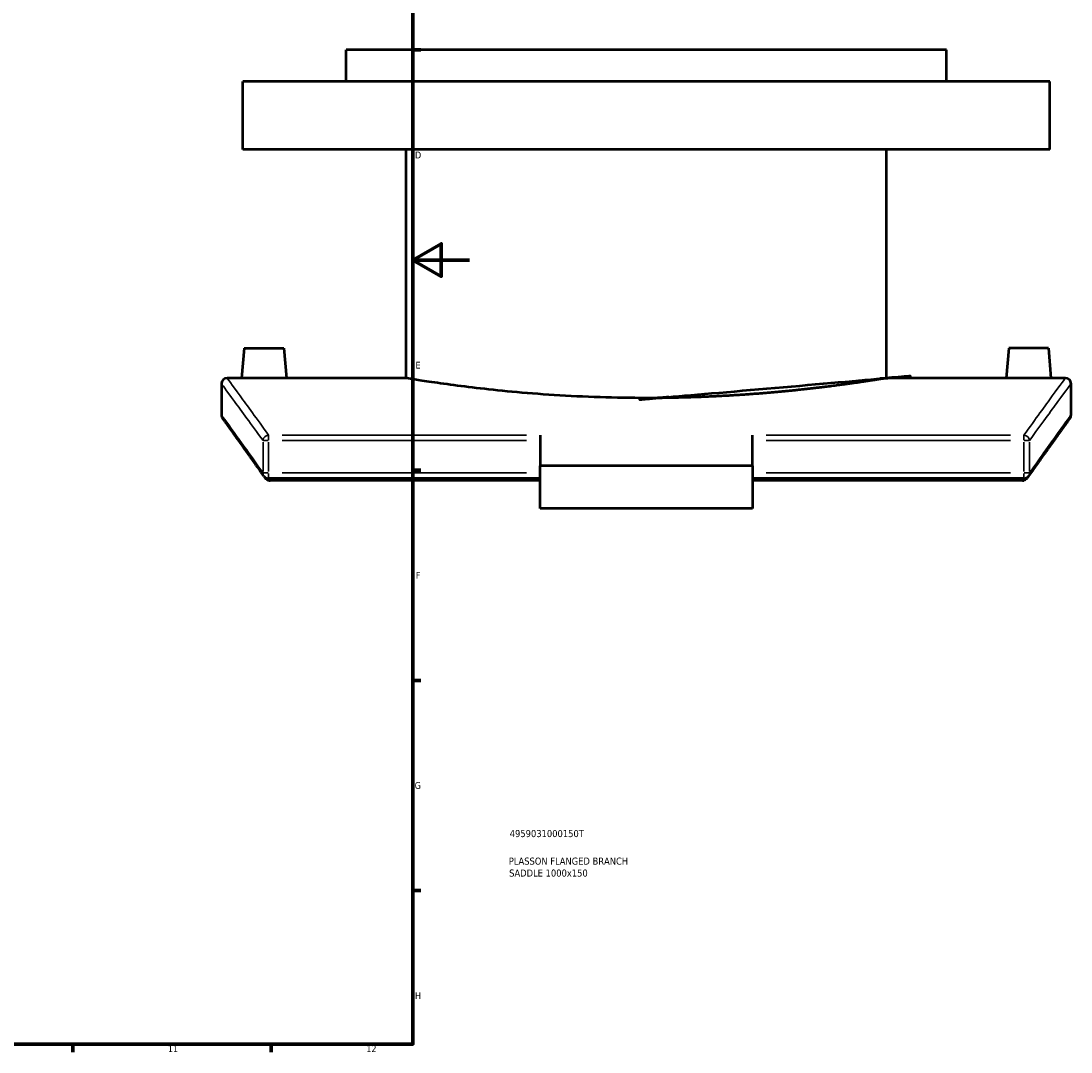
# Model space of a CAD drawing. Header units: millimetres. Extents: x -519 to 1054, y -260 to 828.
# Tile 6 of 10: x 683 to 1053, y 17 to 381. Entities that reach past the tile are written whole.
import ezdxf

# ---------------------------------------------------------------- set-up
doc = ezdxf.new("R2010")
doc.units = ezdxf.units.MM
for name, color, linetype, lineweight in [('Border (ANSI)', 7, 'Continuous', 70), ('Title (ISO)', 7, 'Continuous', 50), ('Visible (ANSI)', 7, 'Continuous', 50), ('Visible Narrow (ANSI)', 7, 'Continuous', 35)]:
    doc.layers.add(name, color=color, linetype=linetype, lineweight=lineweight)
doc.styles.add('Note Text (ANSI)', font='tahoma.ttf')
doc.styles.add('Note Text (ISO)', font='tahoma.ttf')

# ---------------------------------------------------------------- blocks, each defined once
blk = doc.blocks.new('Borders Default Border')
at = {"layer": 'Border (ANSI)'}
for p, q in [((820.9999847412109, 371.25), (823.7999725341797, 371.25)), ((820.9999847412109, 222.7499961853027), (823.7999725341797, 222.7499961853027)), ((820.9999847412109, 148.5000038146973), (823.7999725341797, 148.5000038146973)), ((820.9999847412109, 74.25000190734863), (823.7999725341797, 74.25000190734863)), ((700.8333587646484, 20), (700.8333587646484, 17.20000028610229)), ((770.9166717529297, 20), (770.9166717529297, 17.20000028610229))]:
    blk.add_line(p, q, dxfattribs=at)
at = {"layer": 'Border (ANSI)', "flags": 128}
for points in [[(20, 20), (20, 574.0000152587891), (820.9999847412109, 574.0000152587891), (820.9999847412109, 20), (20, 20)], [(840.9999847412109, 297.0000076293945), (820.9999847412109, 297.0000076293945), (830.9999847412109, 302.773494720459), (830.9999847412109, 291.2265014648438), (820.9999847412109, 297.0000076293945)]]:
    blk.add_lwpolyline(points, dxfattribs=at)
at = {"layer": 'Border (ANSI)', "color": 5, "true_color": 0x0000ff, "char_height": 2.39999994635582, "attachment_point": 7, "style": 'Note Text (ANSI)'}
for s, insert in [('D', (821.7207137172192, 332.9250000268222)), ('E', (821.9142307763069, 258.6750000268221)), ('F', (821.9793846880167, 184.4250000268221)), ('G', (821.6038174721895, 110.1283225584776)), ('H', (821.7255759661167, 35.92500002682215)), ('11', (734.4330685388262, 17.20000005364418)), ('12', (804.5164018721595, 17.20000005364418))]:
    blk.add_mtext(s, dxfattribs=dict(at, insert=insert))
blk = doc.blocks.new('Title Blocks ISO')
at = {"layer": 'Title (ISO)', "color": 232, "true_color": 0xca0064, "style": 'Note Text (ISO)'}
for tag, p in [('PART_NUMBER_001', (34.15585882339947, 73.13494450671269)), ('DESCRIPTION_001', (33.83688029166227, 63.39776635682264)), ('DESCRIPTION_002', (33.96112475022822, 59.1807303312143))]:
    blk.add_attdef(tag, p, '', height=2.5, dxfattribs=at)

msp = doc.modelspace()

# ---------------------------------------------------------------- linework, layer by layer
at = {"layer": 'Visible (ANSI)'}
for p, q in [((1009.376429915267, 371.2918011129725), (797.3764299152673, 371.2918011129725)), ((797.3764299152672, 360.0918011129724), (797.3764299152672, 371.2918011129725)), ((1009.376429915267, 360.0918011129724), (1009.376429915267, 371.2918011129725)), ((1045.876429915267, 360.0918011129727), (760.8764299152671, 360.0918011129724)), ((760.8764299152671, 336.0918011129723), (760.8764299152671, 360.0918011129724)), ((1045.876429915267, 336.0918011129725), (1045.876429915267, 360.0918011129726)), ((1045.876429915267, 336.0918011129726), (760.8764299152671, 336.0918011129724)), ((818.5764299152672, 255.2918011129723), (818.5764299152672, 336.0918011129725)), ((988.1764299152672, 255.2918011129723), (988.1764299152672, 336.0918011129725)), ((761.3764299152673, 265.8918011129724), (760.4490500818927, 255.2918011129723)), ((761.3764299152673, 265.8918011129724), (775.3764299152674, 265.8918011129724)), ((775.3764299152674, 265.8918011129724), (776.3038097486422, 255.2918011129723)), ((1031.376429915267, 265.8918011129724), (1030.449050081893, 255.2918011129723)), ((1045.376429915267, 265.8918011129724), (1031.376429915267, 265.8918011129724)), ((1045.376429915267, 265.8918011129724), (1046.303809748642, 255.2918011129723)), ((753.3764299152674, 253.2918011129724), (753.3764299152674, 242.2918011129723)), ((760.4490500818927, 255.2918011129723), (755.3764299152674, 255.2918011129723)), ((818.5764299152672, 255.2918011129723), (776.3038097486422, 255.2918011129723)), ((1030.449050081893, 255.2918011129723), (988.1764299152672, 255.2918011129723)), ((1051.376429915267, 255.2918011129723), (1046.303809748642, 255.2918011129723)), ((1053.376429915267, 242.2918011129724), (1053.376429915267, 253.2918011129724)), ((865.8764299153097, 235.1690276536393), (865.8764299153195, 224.2845696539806)), ((940.8764299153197, 224.2845696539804), (940.8764299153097, 235.1690276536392)), ((940.8764299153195, 224.2845696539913), (865.8764299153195, 224.2845696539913)), ((865.8764299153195, 209.2845696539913), (865.8764299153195, 224.2845696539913)), ((940.8764299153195, 224.2845696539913), (940.8764299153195, 209.2845696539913)), ((865.8764299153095, 219.7894646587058), (770.0010015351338, 219.7894646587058)), ((865.8764299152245, 219.1070055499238), (770.5423733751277, 219.1070055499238)), ((1036.751858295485, 219.7894646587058), (940.8764299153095, 219.7894646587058)), ((1036.210486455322, 219.1070055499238), (940.8764299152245, 219.1070055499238)), ((940.8764299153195, 209.2845696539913), (865.8764299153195, 209.2845696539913))]:
    msp.add_line(p, q, dxfattribs=at)
for centre, start, end in [((755.3764299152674, 253.2918011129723), 90, 180), ((1051.376429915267, 253.2918011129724), 0, 90), ((755.3764299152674, 242.2918011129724), 180, 215.7742467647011), ((1051.376429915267, 242.2918011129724), 324.2257532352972, 0), ((770.001001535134, 221.7894646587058), 215.2194237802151, 270), ((1036.751858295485, 221.7894646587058), 270, 324.7805762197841)]:
    msp.add_arc(centre, 2, start, end, dxfattribs=at)
for points, knots in [([(988.1764299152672, 255.2918011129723), (988.176429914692, 255.2918011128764), (987.6650040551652, 255.2067430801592), (985.5141964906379, 254.8590430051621), (983.8753084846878, 254.5966239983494), (979.5451919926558, 253.9366801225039), (976.8505194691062, 253.5392088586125), (970.6271574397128, 252.6853218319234), (967.0980573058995, 252.2297564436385), (959.5800170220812, 251.3484191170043), (955.3326280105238, 250.8916365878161), (946.0808800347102, 250.0333194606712), (941.0767188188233, 249.6326652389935), (930.6331934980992, 248.966289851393), (925.1853261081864, 248.700674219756), (914.2241760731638, 248.3485183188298), (908.710788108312, 248.2622333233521), (903.3764299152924, 248.2622333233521)], [38.40689064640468, 38.40689064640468, 38.40689064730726, 38.40689064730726, 40.00715740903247, 40.00715740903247, 41.60742417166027, 41.60742417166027, 43.20769093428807, 43.20769093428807, 44.80795769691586, 44.80795769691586, 46.40826515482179, 46.40826515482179, 48.00857261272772, 48.00857261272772, 49.60888007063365, 49.60888007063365, 51.20918752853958, 51.20918752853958, 51.20918752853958, 51.20918752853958]), ([(768.3764299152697, 255.230702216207), (767.3806214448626, 255.230702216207), (766.318526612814, 255.2338922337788), (764.3649771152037, 255.2454203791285), (763.4735194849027, 255.2535928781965), (762.0661465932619, 255.2689361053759), (761.456363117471, 255.2771020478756), (760.6478163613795, 255.2886169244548), (760.4490500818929, 255.2918011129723), (760.4490500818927, 255.2918011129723)], [0, 0, 0, 0, 0.2987425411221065, 0.2987425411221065, 0.597485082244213, 0.597485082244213, 0.8961817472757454, 0.8961817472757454, 1.194878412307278, 1.194878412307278, 1.194878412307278, 1.194878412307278]), ([(776.3038097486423, 255.2918011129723), (776.3038097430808, 255.2918011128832), (776.1050434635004, 255.2886169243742), (775.2964967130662, 255.2771020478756), (774.6867132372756, 255.2689361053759), (773.2793403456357, 255.2535928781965), (772.3878827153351, 255.2454203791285), (770.4343332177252, 255.2338922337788), (769.3722383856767, 255.230702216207), (768.3764299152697, 255.230702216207)], [3.584635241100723, 3.584635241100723, 3.584635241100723, 3.584635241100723, 3.883331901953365, 3.883331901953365, 4.182028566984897, 4.182028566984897, 4.480771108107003, 4.480771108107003, 4.779513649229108, 4.779513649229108, 4.779513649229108, 4.779513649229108]), ([(903.3764299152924, 248.2622333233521), (898.0420717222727, 248.2622333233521), (892.5286837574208, 248.3485183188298), (881.5675337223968, 248.700674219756), (876.1196663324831, 248.966289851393), (865.6761410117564, 249.6326652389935), (860.671979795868, 250.0333194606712), (851.4202318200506, 250.8916365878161), (847.1728428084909, 251.3484191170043), (839.6548025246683, 252.2297564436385), (836.1257023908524, 252.6853218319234), (829.9023403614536, 253.5392088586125), (827.207667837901, 253.9366801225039), (822.8775513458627, 254.5966239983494), (821.2386633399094, 254.8590430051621), (819.0878557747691, 255.2067430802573), (818.5764299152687, 255.2918011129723), (818.5764299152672, 255.2918011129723)], [0, 0, 0, 0, 1.600307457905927, 1.600307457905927, 3.200614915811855, 3.200614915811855, 4.800922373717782, 4.800922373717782, 6.401229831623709, 6.401229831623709, 8.001496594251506, 8.001496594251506, 9.601763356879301, 9.601763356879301, 11.2020301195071, 11.2020301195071, 12.80229688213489, 12.80229688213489, 12.8022968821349, 12.8022968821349]), ([(1038.37642991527, 255.230702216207), (1037.380621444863, 255.230702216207), (1036.318526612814, 255.2338922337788), (1034.364977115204, 255.2454203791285), (1033.473519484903, 255.2535928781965), (1032.066146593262, 255.2689361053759), (1031.456363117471, 255.2771020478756), (1030.64781636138, 255.2886169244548), (1030.449050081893, 255.2918011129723), (1030.449050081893, 255.2918011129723)], [2.389756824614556, 2.389756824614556, 2.389756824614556, 2.389756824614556, 2.688499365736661, 2.688499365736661, 2.987241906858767, 2.987241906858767, 3.285938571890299, 3.285938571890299, 3.584635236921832, 3.584635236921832, 3.584635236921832, 3.584635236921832]), ([(1046.303809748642, 255.2918011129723), (1046.303809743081, 255.2918011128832), (1046.1050434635, 255.2886169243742), (1045.296496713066, 255.2771020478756), (1044.686713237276, 255.2689361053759), (1043.279340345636, 255.2535928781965), (1042.387882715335, 255.2454203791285), (1040.434333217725, 255.2338922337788), (1039.372238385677, 255.230702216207), (1038.37642991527, 255.230702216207)], [5.974392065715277, 5.974392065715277, 5.974392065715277, 5.974392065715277, 6.273088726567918, 6.273088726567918, 6.571785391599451, 6.571785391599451, 6.870527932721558, 6.870527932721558, 7.169270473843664, 7.169270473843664, 7.169270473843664, 7.169270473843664]), ([(768.3671026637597, 220.6360460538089), (767.4219611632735, 221.9749057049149), (766.5185578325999, 223.2518425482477), (764.7980932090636, 225.6793661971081), (763.9810339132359, 226.8299502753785), (762.4359889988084, 229.0023102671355), (761.7080052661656, 230.0240836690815), (760.3436464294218, 231.9364951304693), (759.7072730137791, 232.8271309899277), (758.5284191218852, 234.475142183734), (757.9859400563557, 235.2325157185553), (756.9968617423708, 236.6121394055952), (756.5502635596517, 237.2343882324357), (755.7545990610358, 238.3422091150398), (755.405533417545, 238.8277803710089), (754.8062249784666, 239.661034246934), (754.5559824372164, 240.0087166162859), (754.1552361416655, 240.5653381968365), (754.0047322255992, 240.7742776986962), (753.8040027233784, 241.0529157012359), (753.7537765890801, 241.1226149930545), (753.7537765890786, 241.1226149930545)], [3.723376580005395, 3.723376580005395, 3.723376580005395, 3.723376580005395, 5.172681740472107, 5.172681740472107, 6.621986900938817, 6.621986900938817, 8.07129206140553, 8.07129206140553, 9.52059722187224, 9.52059722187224, 10.96990238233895, 10.96990238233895, 12.41920754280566, 12.41920754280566, 13.86851270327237, 13.86851270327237, 15.31781786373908, 15.31781786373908, 16.76712302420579, 16.76712302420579, 18.21642818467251, 18.21642818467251, 18.21642818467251, 18.21642818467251]), ([(1052.999083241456, 241.1226149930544), (1052.999083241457, 241.1226149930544), (1052.94885711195, 241.0529157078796), (1052.748127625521, 240.7742777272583), (1052.597623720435, 240.5653382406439), (1052.196877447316, 240.0087166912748), (1051.946634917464, 239.6610343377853), (1051.347326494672, 238.8277804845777), (1050.998260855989, 238.3422092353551), (1050.202596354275, 237.2343883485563), (1049.755998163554, 236.6121395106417), (1048.766919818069, 235.2325157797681), (1048.22444072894, 234.4751422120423), (1047.045586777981, 232.8271309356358), (1046.409213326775, 231.9364950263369), (1045.04485442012, 230.0240834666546), (1044.316870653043, 229.0023100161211), (1042.771825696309, 226.8299499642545), (1041.954766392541, 225.6793658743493), (1040.234301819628, 223.2518422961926), (1039.330898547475, 221.9749055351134), (1038.385757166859, 220.6360460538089)], [15.32506097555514, 15.32506097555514, 15.32506097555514, 15.32506097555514, 16.7743660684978, 16.7743660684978, 18.22367116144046, 18.22367116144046, 19.67297625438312, 19.67297625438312, 21.12228134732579, 21.12228134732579, 22.57158644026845, 22.57158644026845, 24.02089153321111, 24.02089153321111, 25.47019662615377, 25.47019662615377, 26.91950171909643, 26.91950171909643, 28.36880681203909, 28.36880681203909, 29.81811190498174, 29.81811190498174, 29.81811190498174, 29.81811190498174]), ([(770.001001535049, 219.1806052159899), (769.824078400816, 219.2291885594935), (769.6571937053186, 219.3056034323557), (769.2838774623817, 219.5330811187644), (769.0911105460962, 219.7023305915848), (768.8407573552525, 219.9784861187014), (768.7584987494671, 220.0813867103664), (768.6814274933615, 220.1905944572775)], [-0.4144264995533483, -0.4144264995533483, -0.4144264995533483, -0.4144264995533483, -0.349682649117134, -0.349682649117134, -0.2567801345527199, -0.2567801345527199, -0.2074579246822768, -0.2074579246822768, -0.2074579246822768, -0.2074579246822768]), ([(770.001001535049, 219.1806052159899), (770.042471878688, 219.1692174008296), (770.0843018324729, 219.1591027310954), (770.2632573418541, 219.1216915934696), (770.402614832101, 219.1070055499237), (770.5423733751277, 219.1070055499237)], [0.2884873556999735, 0.2884873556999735, 0.2884873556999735, 0.2884873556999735, 0.3014012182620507, 0.3014012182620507, 0.3433360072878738, 0.3433360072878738, 0.3433360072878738, 0.3433360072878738]), ([(1038.071432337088, 220.1905944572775), (1037.994361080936, 220.0813867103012), (1037.912102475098, 219.9784861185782), (1037.661749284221, 219.7023305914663), (1037.468982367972, 219.533081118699), (1037.095666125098, 219.3056034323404), (1036.928781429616, 219.2291885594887), (1036.7518582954, 219.1806052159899)], [-0.1759535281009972, -0.1759535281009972, -0.1759535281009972, -0.1759535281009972, -0.1340224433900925, -0.1340224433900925, -0.05504173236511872, -0.05504173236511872, 0, 0, 0, 0])]:
    msp.add_open_spline(points, degree=3, knots=knots, dxfattribs=at)
for points in [[(768.3671027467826, 220.6360461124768), (768.4713854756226, 220.4883221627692), (768.5761765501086, 220.3398440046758), (768.6814740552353, 220.1906132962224)], [(1036.210486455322, 219.1070055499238), (1036.393712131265, 219.1070055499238), (1036.575683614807, 219.1322273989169), (1036.7518582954, 219.1806052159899)], [(1038.071385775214, 220.1906132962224), (1038.176683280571, 220.3398440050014), (1038.281474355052, 220.4883221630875), (1038.385757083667, 220.6360461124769)]]:
    msp.add_open_spline(points, degree=3, dxfattribs=at)
at = {"layer": 'Visible Narrow (ANSI)'}
for p, q in [((770.0010015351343, 235.129337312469), (770.0010015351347, 233.3761179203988)), ((861.0826584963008, 235.1690276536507), (774.794772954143, 235.1690276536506)), ((1031.958086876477, 235.1690276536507), (945.6702013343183, 235.1690276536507)), ((1036.751858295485, 233.3761179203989), (1036.751858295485, 235.1293373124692)), ((768.0429839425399, 232.6742888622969), (768.0429839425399, 222.3623501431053)), ((769.8645535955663, 233.2471743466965), (768.0753566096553, 233.2471743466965)), ((770.0010015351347, 222.3623501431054), (770.0010015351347, 232.6742888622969)), ((774.7947729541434, 233.2471743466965), (861.0826584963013, 233.2471743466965)), ((945.6702013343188, 233.2471743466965), (1031.958086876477, 233.2471743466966)), ((1036.751858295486, 232.6742888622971), (1036.751858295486, 222.3623501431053)), ((1038.677503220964, 233.2471743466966), (1036.888306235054, 233.2471743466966)), ((1038.709875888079, 222.3623501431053), (1038.709875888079, 232.6742888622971)), ((768.0753566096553, 221.7894646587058), (769.8645535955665, 221.7894646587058)), ((770.001001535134, 219.7956299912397), (770.0010015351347, 221.6325464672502)), ((861.0826584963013, 221.7894646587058), (774.7947729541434, 221.7894646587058)), ((1031.958086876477, 221.7894646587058), (945.6702013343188, 221.7894646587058)), ((1036.751858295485, 219.7956299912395), (1036.751858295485, 221.6325464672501)), ((1036.888306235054, 221.7894646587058), (1038.677503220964, 221.7894646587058))]:
    msp.add_line(p, q, dxfattribs=at)
for centre, major_axis, ratio, start_param, end_param in [((770.001001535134, 233.2471743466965), (-1.620968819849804, -1.171520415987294), 0.94225640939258, 4.190249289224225, 5.553163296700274), ((1036.751858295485, 233.2471743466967), (-1.620968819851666, 1.171520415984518), 0.9422564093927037, 3.87161466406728, 5.234528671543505), ((770.0010015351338, 221.7894646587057), (-1.633898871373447, -1.153418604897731), 0.9405893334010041, 5.671543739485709, 6.250993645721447), ((1036.751858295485, 221.7894646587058), (1.633898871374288, -1.153418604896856), 0.9405893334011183, 0.03219166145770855, 0.6116415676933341)]:
    msp.add_ellipse(centre, major_axis=major_axis, ratio=ratio, start_param=start_param, end_param=end_param, dxfattribs=at)
for points, knots in [([(753.3764299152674, 253.2918011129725), (753.3764299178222, 253.2918011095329), (754.9452467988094, 251.1731367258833), (760.4397346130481, 243.6901476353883), (763.8234869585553, 239.0687500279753), (768.0429839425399, 233.2471743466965)], [15.35845435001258, 15.35845435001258, 15.35845435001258, 15.35845435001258, 23.40844073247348, 23.40844073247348, 29.84291773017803, 29.84291773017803, 29.84291773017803, 29.84291773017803]), ([(770.0010015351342, 235.1690276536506), (765.7935740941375, 241.0133114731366), (762.4195161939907, 245.6527142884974), (756.9407561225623, 253.1648768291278), (755.3764299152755, 255.2918011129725), (755.3764299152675, 255.2918011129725)], [-29.84291773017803, -29.84291773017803, -29.84291773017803, -29.84291773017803, -23.40844073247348, -23.40844073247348, -15.35845434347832, -15.35845434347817, -15.35845434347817, -15.35845434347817]), ([(1051.376429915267, 255.2918011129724), (1051.376429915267, 255.2918011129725), (1051.376429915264, 255.2918011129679), (1051.376429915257, 255.2918011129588), (1051.376425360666, 255.2917949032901), (1049.811795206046, 253.1644584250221), (1044.332530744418, 245.6515960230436), (1040.958778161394, 241.0126064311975), (1036.751858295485, 235.1690276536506)], [-18.52468617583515, -18.52468617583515, -18.52468617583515, -18.52468617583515, -18.52467435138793, -18.52467435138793, -18.52467435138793, -10.47392442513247, -10.47392442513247, -4.040223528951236, -4.040223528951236, -4.040223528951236, -4.040223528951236]), ([(1038.709875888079, 233.2471743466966), (1042.928863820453, 239.0680476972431), (1046.31230999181, 243.6890337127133), (1051.807303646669, 251.172719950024), (1053.376425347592, 253.2917949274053), (1053.376429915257, 253.2918011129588), (1053.376429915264, 253.2918011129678), (1053.376429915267, 253.2918011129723), (1053.376429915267, 253.2918011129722)], [4.040223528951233, 4.040223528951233, 4.040223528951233, 4.040223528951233, 10.47392442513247, 10.47392442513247, 18.52467435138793, 18.52467435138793, 18.52467435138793, 18.52468616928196, 18.52468616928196, 18.52468616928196, 18.52468616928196]), ([(768.0429839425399, 221.7894646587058), (763.7518321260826, 227.8507840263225), (760.3219442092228, 232.6407236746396), (754.9019401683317, 240.1868623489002), (753.3764299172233, 242.2918011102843), (753.3764299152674, 242.2918011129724)], [3.72337658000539, 3.72337658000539, 3.72337658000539, 3.72337658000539, 10.27869948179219, 10.27869948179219, 18.2164281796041, 18.2164281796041, 18.2164281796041, 18.2164281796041]), ([(1053.376429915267, 242.2918011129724), (1053.376429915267, 242.2918011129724), (1053.376429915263, 242.291801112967), (1053.376429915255, 242.2918011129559), (1053.376425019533, 242.2917943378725), (1051.850631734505, 240.1864661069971), (1046.430152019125, 232.6396567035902), (1043.000549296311, 227.8501082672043), (1038.709875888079, 221.7894646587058)], [15.32506098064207, 15.32506098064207, 15.32506098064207, 15.32506098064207, 15.32507382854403, 15.32507382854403, 15.32507382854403, 23.26351970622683, 23.26351970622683, 29.81811190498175, 29.81811190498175, 29.81811190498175, 29.81811190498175])]:
    msp.add_open_spline(points, degree=3, knots=knots, dxfattribs=at)
for points in [[(770.5423733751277, 219.1070055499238), (770.3800169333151, 219.3362620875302), (770.2188495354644, 219.5637611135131), (770.0588772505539, 219.7894971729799)], [(1036.693982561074, 219.7894971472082), (1036.53401028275, 219.5637610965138), (1036.372842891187, 219.336262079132), (1036.210486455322, 219.1070055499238)]]:
    msp.add_open_spline(points, degree=3, dxfattribs=at)

# ---------------------------------------------------------------- block references
msp.add_blockref('Borders Default Border', (0, 0))
msp.add_blockref('Title Blocks ISO', (821, 20)).add_auto_attribs({'PART_NUMBER_001': '4959031000150T', 'DESCRIPTION_001': 'PLASSON FLANGED BRANCH', 'DESCRIPTION_002': 'SADDLE 1000x150'})

doc.saveas('drawing.dxf')
